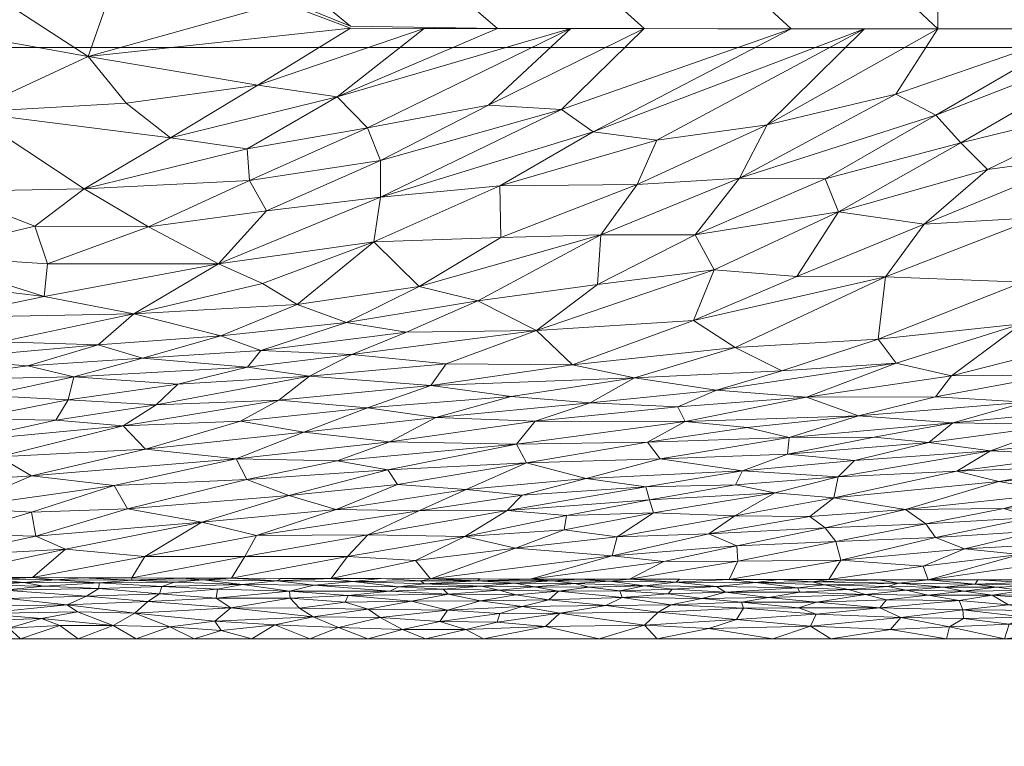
# Model space of a CAD drawing. Header units: millimetres. Extents: x -250 to 250, y 0 to 460.
# Tile 4 of 32: x -155 to -54, y 114 to 189. Entities that reach past the tile are written whole.
import ezdxf

# ---------------------------------------------------------------- set-up
doc = ezdxf.new("R2010")
doc.units = ezdxf.units.MM
doc.layers.add('A-GENM', color=13, linetype='Continuous')

# ---------------------------------------------------------------- blocks, each defined once
blk = doc.blocks.new('MODEL_CL0519I-6DAAULS - MODEL_CL0519I-6DAAULS-438018-Preview')
at = {"layer": 'A-GENM', "lineweight": 9}
mesh = blk.add_polyface(dxfattribs=at)
corners = [(250, -10), (249.75, -7.77), (249, -5.66), (247.81, -3.76), (246.22, -2.18), (244.31, -0.99), (242.2, -0.25), (239.97, 0), (-239.97, 0), (-242.19, -0.25), (-244.31, -0.99), (-246.21, -2.18), (-247.8, -3.76), (-249, -5.65), (-249.75, -7.77), (-250, -10), (-250, -210), (-250, -330.71), (-250, -391.06), (-249.98, -421.24), (-246.71, -435.88), (-238.28, -448.28), (-225.88, -456.71), (-211.24, -459.98), (-181.06, -460), (-120.71, -460), (0, -460), (120.71, -460), (181.06, -460), (211.24, -459.98), (225.88, -456.71), (238.28, -448.28), (246.71, -435.88), (249.98, -421.24), (250, -391.06), (250, -330.71), (250, -210), (0, -124.79), (190.89, -124.79), (202.77, -125.66), (214.03, -129.5), (223.89, -136.15), (231.66, -145.16), (236.8, -155.89), (238.95, -167.59), (239, -191.45), (239, -286.9), (239, -382.34), (238.95, -406.2), (236.8, -417.9), (231.66, -428.63), (223.89, -437.64), (214.03, -444.3), (202.77, -448.14), (190.9, -449), (0, -449), (-190.9, -449), (-202.77, -448.14), (-214.03, -444.3), (-223.89, -437.64), (-231.66, -428.64), (-236.8, -417.9), (-238.95, -406.21), (-239, -382.34), (-239, -286.9), (-239, -191.45), (-238.95, -167.59), (-236.8, -155.89), (-231.66, -145.16), (-223.89, -136.15), (-214.03, -129.5), (-202.77, -125.66), (-190.89, -124.79), (17.5, -65), (12.37, -77.37), (0, -82.5), (-12.37, -77.37), (-17.5, -65), (-12.37, -52.63), (0, -47.5), (12.37, -52.63)]
mesh.append_faces([[corners[k] for k in face] for face in [(68, 15, 67), (80, 7, 79), (63, 18, 62), (58, 23, 57), (45, 36, 44)]], dxfattribs={"vtx0": -1, "vtx1": -1})
mesh.append_faces([[corners[k] for k in face] for face in [(72, 8, 15, 71)]], dxfattribs={"vtx0": -1, "vtx1": -1, "vtx2": -1})
mesh.append_faces([[corners[k] for k in face] for face in [(0, 7, 38, 39)]], dxfattribs={"vtx0": -1, "vtx1": -1, "vtx3": -1})
mesh.append_faces([[corners[k] for k in face] for face in [(8, 78, 79), (38, 73, 74, 37), (0, 43, 44, 36), (64, 16, 17), (62, 18, 19, 61), (25, 55, 56, 24), (36, 45, 46, 35), (33, 49, 50, 32), (34, 47, 48, 33), (47, 34, 35, 46), (29, 53, 54, 28)]], dxfattribs={"vtx0": -1, "vtx2": -1})
mesh.append_faces([[corners[k] for k in face] for face in [(7, 80, 73, 38)]], dxfattribs={"vtx0": -1, "vtx2": -1, "vtx3": -1})
mesh.append_faces([[corners[k] for k in face] for face in [(0, 5, 6, 7), (0, 3, 4, 5), (55, 25, 26, 27)]], dxfattribs={"vtx0": -1, "vtx3": -1})
mesh.append_faces([[corners[k] for k in face] for face in [(11, 12, 15, 10), (9, 10, 15, 8), (68, 69, 15), (65, 66, 16, 64), (70, 71, 15), (69, 70, 15), (75, 76, 37), (7, 8, 79), (74, 75, 37), (40, 41, 0), (42, 43, 0), (41, 42, 0), (39, 40, 0), (20, 21, 60), (48, 49, 33)]], dxfattribs={"vtx1": -1, "vtx2": -1})
mesh.append_faces([[corners[k] for k in face] for face in [(77, 78, 8, 72)]], dxfattribs={"vtx1": -1, "vtx2": -1, "vtx3": -1})
mesh.append_faces([[corners[k] for k in face] for face in [(66, 67, 15, 16), (72, 37, 76, 77), (17, 18, 63, 64), (19, 20, 60, 61), (58, 59, 22, 23), (21, 22, 59, 60), (56, 57, 23, 24), (27, 28, 54, 55), (31, 32, 50, 51), (51, 52, 30, 31), (29, 30, 52, 53)]], dxfattribs={"vtx1": -1, "vtx3": -1})
mesh.append_faces([[corners[k] for k in face] for face in [(13, 14, 15, 12)]], dxfattribs={"vtx2": -1})
mesh.append_faces([[corners[k] for k in face] for face in [(0, 1, 2, 3)]], dxfattribs={"vtx3": -1})
mesh = blk.add_polyface(dxfattribs=at)
corners = [(-172.36, -356, -150), (-172.36, -185.74, -150), (-172.36, -15.47, -150), (172.36, -15.47, -150), (172.36, -185.74, -150), (172.36, -356, -150)]
mesh.append_faces([[corners[k] for k in face] for face in [(1, 4, 5, 0)]], dxfattribs={"vtx0": -1})
mesh.append_faces([[corners[k] for k in face] for face in [(2, 3, 4, 1)]], dxfattribs={"vtx2": -1})
mesh = blk.add_polyface(dxfattribs=at)
corners = [(65.71, -130.19, -2.86), (63.83, -129.8, -2.24), (59.96, -130.13, -2.78), (51.82, -129.76, -2.24), (57.86, -129.72, -2.16), (54.96, -129.28, -1.65), (47.43, -126.49, -0.16), (53.21, -126.29, -0.12), (45.54, -125.71, -0.04), (58.37, -128.74, -1.15), (66.52, -128, -0.66), (57.96, -127.77, -0.57), (64.62, -130.52, -3.6), (61.55, -129.29, -1.63), (45.54, -129.77, -2.26), (48.7, -129.32, -1.7), (45.58, -130.63, -4.01), (49.59, -130.29, -3.13), (42.01, -130.28, -3.15), (61.55, -130.88, -4.88), (56.71, -130.44, -3.43), (56.42, -130.87, -4.88), (69.75, -129.87, -2.32), (43.4, -127.77, -0.59), (47.98, -128.73, -1.17), (49.17, -127.71, -0.55), (57.91, -126.89, -0.25), (59.34, -126.04, -0.07), (51.47, -127.04, -0.3), (53.69, -124.79), (53.26, -128.31, -0.87), (65.42, -125.75, -0.03), (71.59, -124.79), (65.62, -124.79), (59.65, -124.79), (64.37, -127, -0.27), (65.85, -128.8, -1.18), (68.01, -129.38, -1.71), (42.87, -128.9, -1.32), (41.55, -129.37, -1.78), (66.68, -130.89, -4.88), (54.5, -130.13, -2.81), (51.54, -130.59, -3.88), (47.72, -124.79), (41.76, -124.79), (43.74, -127.1, -0.33), (51.29, -130.87, -4.88), (46.16, -130.86, -4.89)]
mesh.append_faces([[corners[k] for k in face] for face in [(19, 20, 21), (29, 27, 34), (46, 16, 47), (21, 42, 46)]], dxfattribs={"vtx0": -1, "vtx1": -1})
mesh.append_faces([[corners[k] for k in face] for face in [(0, 1, 2), (3, 4, 5), (6, 7, 8), (9, 10, 11), (2, 12, 0), (5, 4, 13), (14, 3, 15), (16, 17, 18), (1, 4, 2), (1, 0, 22), (23, 24, 25), (7, 26, 27), (7, 6, 28), (7, 29, 8), (5, 15, 3), (11, 30, 9), (11, 10, 35), (36, 10, 9), (28, 26, 7), (25, 24, 30), (9, 13, 36), (36, 13, 37), (13, 9, 5), (37, 13, 1), (30, 5, 9), (15, 5, 24), (22, 37, 1), (38, 15, 24), (14, 15, 39), (17, 14, 18), (17, 20, 41), (13, 4, 1), (41, 4, 3), (2, 20, 12), (42, 21, 20), (42, 20, 17), (41, 20, 2), (14, 17, 3), (4, 41, 2), (3, 17, 41), (27, 29, 7), (6, 45, 28), (25, 11, 28), (26, 11, 35), (11, 26, 28), (27, 35, 31), (35, 27, 26), (34, 27, 31), (20, 19, 12), (17, 16, 42), (25, 30, 11), (5, 30, 24), (25, 28, 45), (25, 45, 23), (16, 46, 42)]], dxfattribs={"vtx0": -1, "vtx1": -1, "vtx2": -1})
mesh.append_faces([[corners[k] for k in face] for face in [(12, 19, 40)]], dxfattribs={"vtx0": -1, "vtx2": -1})
mesh.append_faces([[corners[k] for k in face] for face in [(31, 32, 33, 34)]], dxfattribs={"vtx0": -1, "vtx3": -1})
mesh.append_faces([[corners[k] for k in face] for face in [(43, 44, 8, 29)]], dxfattribs={"vtx1": -1, "vtx2": -1})
mesh = blk.add_polyface(dxfattribs=at)
corners = [(88.36, -129.43, -1.68), (87.92, -129.9, -2.27), (93.34, -129.74, -2.01), (90.78, -130.25, -2.84), (83.35, -130.18, -2.74), (87.52, -130.63, -3.76), (65.85, -128.8, -1.18), (68.01, -129.38, -1.71), (73.06, -128.57, -0.99), (74.76, -129.61, -1.94), (75.01, -130.05, -2.57), (82.45, -129.61, -1.91), (64.37, -127, -0.27), (73.09, -127.33, -0.36), (73.68, -126.11, -0.07), (66.52, -128, -0.66), (74.92, -127.98, -0.63), (80.58, -127.94, -0.6), (77.99, -129.05, -1.35), (90.77, -126.2, -0.06), (84.17, -125.86, -0.03), (81.31, -126.78, -0.18), (80.8, -128.56, -0.96), (88.06, -128.31, -0.78), (69.75, -129.87, -2.32), (82.06, -130.92, -4.87), (79.3, -130.6, -3.73), (92.32, -130.94, -4.87), (94.31, -130.73, -3.98), (71.59, -124.79), (65.42, -125.75, -0.03), (73.51, -130.68, -4), (64.62, -130.52, -3.6), (66.68, -130.89, -4.88), (76.93, -130.91, -4.87), (77.55, -124.79), (89.37, -127.54, -0.4), (89.48, -124.79), (71.8, -130.9, -4.88), (72.23, -130.37, -3.2), (65.71, -130.19, -2.86), (94.76, -128.24, -0.71), (84.89, -128.94, -1.22), (93.09, -129.05, -1.28), (87.19, -130.93, -4.87), (83.52, -124.79)]
mesh.append_faces([[corners[k] for k in face] for face in [(34, 31, 38)]], dxfattribs={"vtx0": -1, "vtx1": -1})
mesh.append_faces([[corners[k] for k in face] for face in [(0, 1, 2), (3, 4, 5), (6, 7, 8), (9, 10, 11), (12, 13, 14), (8, 15, 6), (8, 16, 15), (16, 17, 13), (7, 18, 8), (19, 20, 21), (17, 22, 23), (9, 24, 10), (11, 18, 9), (25, 5, 26), (27, 28, 5), (14, 29, 30), (4, 10, 26), (4, 26, 5), (31, 32, 33), (31, 34, 26), (28, 3, 5), (20, 35, 14), (19, 21, 36), (19, 37, 20), (17, 36, 21), (13, 17, 21), (8, 18, 22), (14, 13, 21), (13, 12, 15), (14, 21, 20), (12, 14, 30), (7, 9, 18), (32, 39, 40), (39, 10, 24), (39, 24, 40), (7, 24, 9), (26, 10, 39), (11, 10, 4), (36, 23, 41), (0, 42, 11), (17, 23, 36), (43, 23, 42), (22, 18, 42), (3, 2, 1), (42, 18, 11), (23, 22, 42), (22, 17, 16), (42, 0, 43), (1, 11, 4), (11, 1, 0), (4, 3, 1), (31, 26, 39), (15, 16, 13), (22, 16, 8), (32, 31, 39)]], dxfattribs={"vtx0": -1, "vtx1": -1, "vtx2": -1})
mesh.append_faces([[corners[k] for k in face] for face in [(5, 25, 44)]], dxfattribs={"vtx0": -1, "vtx2": -1})
mesh.append_faces([[corners[k] for k in face] for face in [(20, 37, 45, 35)]], dxfattribs={"vtx0": -1, "vtx3": -1})
mesh.append_faces([[corners[k] for k in face] for face in [(33, 38, 31), (44, 27, 5), (34, 25, 26), (35, 29, 14)]], dxfattribs={"vtx1": -1, "vtx2": -1})
mesh = blk.add_polyface(dxfattribs=at)
corners = [(100.29, -130.76, -4.04), (108.02, -130.76, -3.96), (104.15, -130.52, -3.32), (101, -126.06, -0.03), (90.77, -126.2, -0.06), (99.5, -127.43, -0.34), (96.5, -130.12, -2.56), (99.65, -129.7, -1.93), (93.34, -129.74, -2.01), (104.05, -129.32, -1.48), (105.75, -129.82, -2.05), (111.02, -129.41, -1.54), (93.09, -129.05, -1.28), (88.36, -129.43, -1.68), (109.2, -125.75, 0), (111.87, -126.59, -0.09), (115.72, -125.74, 0.01), (100.65, -128.82, -1.07), (94.76, -128.24, -0.71), (89.37, -127.54, -0.4), (94.31, -130.73, -3.98), (97.98, -130.49, -3.28), (112.84, -130.99, -4.86), (113.83, -130.78, -3.96), (90.78, -130.25, -2.84), (107.69, -128.71, -0.96), (97.45, -130.95, -4.86), (92.32, -130.94, -4.87), (102.58, -130.96, -4.86), (107.38, -124.79), (111.08, -127.76, -0.43), (105.68, -127.41, -0.31), (103.41, -128.12, -0.62), (113.34, -124.79), (95.45, -124.79), (105.98, -126.5, -0.09), (88.06, -128.31, -0.78), (102.12, -130.15, -2.57), (111.55, -129.91, -2.13), (114.8, -128.67, -0.9), (107.62, -130.23, -2.68), (116.13, -130.15, -2.48), (101.41, -124.79), (107.71, -130.97, -4.86), (113.5, -130.48, -3.14), (89.48, -124.79)]
mesh.append_faces([[corners[k] for k in face] for face in [(26, 20, 27), (45, 4, 34), (22, 1, 43)]], dxfattribs={"vtx0": -1, "vtx1": -1})
mesh.append_faces([[corners[k] for k in face] for face in [(0, 1, 2), (3, 4, 5), (6, 7, 8), (9, 10, 11), (12, 13, 8), (14, 15, 16), (12, 17, 18), (19, 5, 4), (20, 0, 21), (1, 22, 23), (2, 21, 0), (6, 8, 24), (9, 25, 17), (17, 7, 9), (5, 19, 18), (0, 28, 1), (6, 24, 21), (3, 14, 29), (30, 31, 32), (16, 33, 14), (4, 3, 34), (5, 31, 35), (18, 17, 32), (12, 8, 7), (36, 12, 18), (37, 21, 2), (6, 37, 7), (9, 7, 10), (12, 7, 17), (10, 38, 11), (9, 11, 25), (25, 11, 39), (30, 25, 39), (32, 17, 25), (32, 31, 5), (30, 32, 25), (18, 32, 5), (30, 15, 31), (35, 15, 14), (40, 38, 10), (38, 40, 41), (35, 14, 3), (5, 35, 3), (31, 15, 35), (26, 0, 20), (44, 41, 40), (44, 2, 1), (40, 37, 2), (24, 20, 21), (37, 40, 10), (44, 40, 2), (7, 37, 10), (37, 6, 21), (23, 44, 1)]], dxfattribs={"vtx0": -1, "vtx1": -1, "vtx2": -1})
mesh.append_faces([[corners[k] for k in face] for face in [(1, 28, 43)]], dxfattribs={"vtx0": -1, "vtx2": -1})
mesh.append_faces([[corners[k] for k in face] for face in [(3, 29, 42, 34)]], dxfattribs={"vtx0": -1, "vtx3": -1})
mesh.append_faces([[corners[k] for k in face] for face in [(33, 29, 14), (26, 28, 0)]], dxfattribs={"vtx1": -1, "vtx2": -1})
mesh = blk.add_polyface(dxfattribs=at)
corners = [(134.79, -129.9, -1.96), (127.36, -129.7, -1.76), (132.23, -130.41, -2.82), (127.32, -128.97, -1.05), (121.63, -128.59, -0.81), (121.33, -129.26, -1.33), (118.02, -127, -0.16), (111.08, -127.76, -0.43), (119.28, -127.86, -0.44), (133.42, -127.98, -0.44), (135.07, -126.62, -0.05), (124.95, -127.06, -0.16), (126.34, -127.94, -0.45), (111.02, -129.41, -1.54), (111.55, -129.91, -2.13), (117.05, -129.72, -1.85), (116.13, -130.15, -2.48), (134.93, -128.99, -1.03), (122.33, -125.97, 0), (128.87, -126.24, -0.01), (140.77, -129.44, -1.39), (134.41, -125.67, 0.03), (131.24, -124.79), (123.09, -131.01, -4.85), (128.68, -130.77, -3.76), (120.86, -130.72, -3.71), (133.35, -131.04, -4.84), (136.28, -130.86, -4), (124.83, -130.34, -2.75), (140.54, -130.19, -2.35), (113.83, -130.78, -3.96), (117.96, -131, -4.85), (139.22, -130.62, -3.24), (138.48, -131.05, -4.84), (143.3, -127.43, -0.21), (115.72, -125.74, 0.01), (119.31, -124.79), (141.98, -128.65, -0.75), (114.8, -128.67, -0.9), (128.22, -131.02, -4.85), (113.5, -130.48, -3.14), (111.87, -126.59, -0.09), (125.27, -124.79), (139.71, -126.04, 0.02), (137.2, -124.79), (113.34, -124.79), (112.84, -130.99, -4.86)]
mesh.append_faces([[corners[k] for k in face] for face in [(42, 19, 22), (31, 30, 46)]], dxfattribs={"vtx0": -1, "vtx1": -1})
mesh.append_faces([[corners[k] for k in face] for face in [(0, 1, 2), (3, 4, 5), (6, 7, 8), (9, 10, 11), (12, 9, 11), (3, 5, 1), (13, 14, 15), (15, 14, 16), (1, 0, 17), (18, 11, 19), (0, 20, 17), (21, 22, 19), (23, 24, 25), (26, 27, 24), (2, 28, 24), (29, 0, 2), (25, 24, 28), (16, 25, 28), (27, 2, 24), (30, 31, 25), (29, 2, 32), (9, 3, 17), (10, 9, 34), (12, 11, 8), (18, 35, 6), (18, 36, 35), (20, 0, 29), (9, 17, 37), (17, 3, 1), (38, 13, 5), (27, 32, 2), (5, 13, 15), (8, 7, 38), (4, 8, 38), (6, 8, 11), (4, 12, 8), (3, 9, 12), (25, 16, 40), (28, 15, 16), (6, 11, 18), (7, 6, 41), (19, 11, 10), (19, 42, 18), (21, 19, 10), (43, 21, 10), (43, 44, 21), (12, 4, 3), (38, 5, 4), (1, 15, 28), (15, 1, 5), (2, 1, 28), (6, 35, 41), (25, 40, 30)]], dxfattribs={"vtx0": -1, "vtx1": -1, "vtx2": -1})
mesh.append_faces([[corners[k] for k in face] for face in [(27, 26, 33), (24, 23, 39), (35, 36, 45)]], dxfattribs={"vtx0": -1, "vtx2": -1})
mesh.append_faces([[corners[k] for k in face] for face in [(44, 22, 21), (39, 26, 24), (31, 23, 25), (42, 36, 18)]], dxfattribs={"vtx1": -1, "vtx2": -1})
mesh = blk.add_polyface(dxfattribs=at)
corners = [(151.48, -130.89, -3.89), (147, -130.57, -3.03), (143.61, -130.84, -3.83), (139.22, -130.62, -3.24), (141.98, -128.65, -0.75), (150.29, -128.3, -0.52), (143.3, -127.43, -0.21), (148.3, -129.18, -1.1), (140.77, -129.44, -1.39), (147.03, -129.98, -1.97), (159.01, -128.17, -0.42), (156.42, -128.95, -0.88), (133.42, -127.98, -0.44), (143.61, -131.07, -4.83), (138.48, -131.05, -4.84), (154.78, -130.61, -3.04), (157.92, -130.91, -3.88), (162.48, -130.66, -3.07), (158.61, -130.31, -2.38), (156.8, -129.81, -1.67), (152.68, -130.22, -2.28), (163.67, -130.93, -3.88), (164.45, -130.16, -2.09), (164.74, -129.39, -1.17), (136.28, -130.86, -4), (165.33, -128.56, -0.58), (140.54, -130.19, -2.35), (159.21, -127.4, -0.15), (165.01, -127.59, -0.18), (156.31, -125.89, 0.05), (161.25, -126.58, 0.01), (163.3, -125.66, 0.06), (149.14, -124.79), (145.55, -126.17, 0.02), (151.03, -126.17, 0.03), (153.87, -131.1, -4.83), (159, -131.11, -4.82), (148.74, -131.08, -4.83), (149.21, -127.57, -0.23), (139.71, -126.04, 0.02), (134.93, -128.99, -1.03), (152.93, -126.9, -0.05), (161.07, -124.79), (155.1, -124.79), (143.17, -124.79), (135.07, -126.62, -0.05), (137.2, -124.79)]
mesh.append_faces([[corners[k] for k in face] for face in [(13, 2, 14), (32, 34, 43), (46, 39, 44)]], dxfattribs={"vtx0": -1, "vtx1": -1})
mesh.append_faces([[corners[k] for k in face] for face in [(0, 1, 2), (1, 3, 2), (4, 5, 6), (7, 8, 9), (10, 5, 11), (4, 6, 12), (15, 16, 17), (18, 19, 20), (7, 11, 5), (21, 17, 16), (22, 23, 19), (24, 2, 3), (25, 10, 11), (1, 26, 3), (27, 10, 28), (29, 30, 31), (32, 33, 34), (19, 23, 11), (7, 19, 11), (20, 19, 9), (22, 18, 17), (0, 35, 16), (21, 16, 36), (0, 16, 15), (0, 15, 1), (2, 37, 0), (20, 1, 15), (26, 1, 9), (27, 28, 30), (5, 4, 7), (27, 5, 10), (6, 5, 38), (6, 38, 33), (39, 6, 33), (8, 7, 4), (19, 7, 9), (40, 8, 4), (41, 29, 34), (42, 29, 31), (41, 30, 29), (30, 41, 27), (27, 41, 38), (2, 24, 14), (6, 39, 45), (44, 39, 33), (8, 26, 9), (1, 20, 9), (18, 20, 15), (17, 18, 15), (19, 18, 22), (27, 38, 5), (33, 38, 41), (34, 29, 43), (33, 41, 34)]], dxfattribs={"vtx0": -1, "vtx1": -1, "vtx2": -1})
mesh.append_faces([[corners[k] for k in face] for face in [(29, 42, 43), (33, 32, 44), (2, 13, 37), (16, 35, 36)]], dxfattribs={"vtx0": -1, "vtx2": -1})
mesh.append_faces([[corners[k] for k in face] for face in [(37, 35, 0)]], dxfattribs={"vtx1": -1, "vtx2": -1})
mesh = blk.add_polyface(dxfattribs=at)
corners = [(31.86, -136.01, -28.88), (37.72, -136.58, -31.33), (42.52, -134.9, -23.48), (44.35, -133.36, -16.37), (52.1, -133.48, -16.74), (61.55, -130.88, -4.88), (57.82, -134.06, -19.22), (62.08, -132.3, -11.25), (44.85, -142.59, -58.32), (35.24, -142.6, -59.13), (34.61, -144.1, -66.06), (54.28, -141.01, -50.45), (47.69, -139.83, -45.68), (60.78, -135.24, -24.4), (50.05, -135.91, -27.83), (50.8, -137.3, -34.06), (58.58, -142.07, -54.74), (71.26, -139.33, -41.71), (61.79, -136.65, -30.63), (35.01, -134.06, -19.77), (40.01, -132.45, -12.25), (33.71, -138.64, -40.99), (71.8, -130.9, -4.88), (70.56, -132.89, -13.66), (43.23, -138.98, -42.1), (53.76, -138.23, -38.09), (63.9, -138.13, -37.03), (72.18, -136.25, -28.32), (71.05, -134.82, -22.14), (81.18, -132.8, -13.02), (69.15, -143.16, -58.35), (61.48, -145.04, -67.34), (76.05, -143.83, -60.3), (67.12, -145.58, -68.91), (80.67, -142.11, -52.58), (70.82, -141.5, -51.06), (55.12, -144.16, -64.31), (47.66, -146.88, -77.24), (45.97, -143.74, -63.38), (32.9, -145.55, -72.84), (41.16, -145.84, -73.32), (77.35, -139.83, -43.32), (73.73, -137.42, -33.28), (32.87, -140.41, -49.19), (51.29, -130.87, -4.88), (29.36, -142.01, -56.81), (41.03, -130.85, -4.89), (75.89, -145.56, -67.52)]
mesh.append_faces([[corners[k] for k in face] for face in [(0, 1, 2), (3, 4, 5), (6, 7, 4), (8, 9, 10), (11, 12, 9), (13, 14, 15), (11, 16, 17), (15, 18, 13), (19, 3, 20), (19, 2, 3), (6, 2, 14), (15, 14, 21), (22, 7, 23), (24, 12, 25), (26, 27, 18), (28, 29, 23), (30, 31, 32), (33, 32, 31), (11, 17, 26), (11, 8, 16), (12, 11, 26), (26, 18, 25), (34, 35, 30), (30, 36, 31), (36, 37, 31), (38, 10, 39), (35, 16, 36), (35, 36, 30), (38, 40, 36), (35, 41, 17), (23, 6, 13), (18, 27, 28), (27, 26, 42), (13, 18, 28), (18, 15, 25), (23, 13, 28), (13, 6, 14), (2, 6, 4), (21, 14, 1), (24, 25, 15), (26, 25, 12), (21, 24, 15), (12, 24, 43), (23, 7, 6), (5, 4, 7), (2, 4, 3), (14, 2, 1), (12, 45, 9), (10, 38, 8), (38, 39, 40), (16, 8, 38), (9, 8, 11), (44, 20, 3), (36, 16, 38), (17, 16, 35), (17, 42, 26), (32, 33, 47)]], dxfattribs={"vtx0": -1, "vtx1": -1, "vtx2": -1})
mesh.append_faces([[corners[k] for k in face] for face in [(3, 5, 44), (20, 44, 46)]], dxfattribs={"vtx0": -1, "vtx2": -1})
mesh.append_faces([[corners[k] for k in face] for face in [(22, 5, 7)]], dxfattribs={"vtx1": -1, "vtx2": -1})
mesh = blk.add_polyface(dxfattribs=at)
corners = [(90.64, -140.47, -44.75), (80.67, -142.11, -52.58), (96.8, -141.31, -47.48), (94.12, -133.35, -15.01), (84.17, -135.62, -25), (93.59, -135.31, -23.24), (70.56, -132.89, -13.66), (81.18, -132.8, -13.02), (82.06, -130.92, -4.87), (81.26, -134.39, -19.87), (72.18, -136.25, -28.32), (68.74, -147.79, -77.96), (80.21, -146.57, -70.99), (75.89, -145.56, -67.52), (81.42, -140.68, -46.53), (70.82, -141.5, -51.06), (73.73, -137.42, -33.28), (71.26, -139.33, -41.71), (81.46, -137.48, -33.06), (89.85, -137.78, -33.72), (99.07, -136.04, -25.96), (88.78, -132.78, -12.77), (112.84, -130.99, -4.86), (102.58, -130.96, -4.86), (103.99, -144.86, -60.44), (86.58, -147.19, -72.41), (102.07, -147.23, -69.79), (77.35, -139.83, -43.32), (102.96, -142.92, -53.09), (109.15, -140.17, -41.65), (96.37, -149.13, -78.13), (112.28, -147.6, -69.33), (90.48, -145.08, -63.37), (90.26, -139.12, -39.23), (104.94, -138.02, -33.56), (98.84, -137.51, -31.95), (109.31, -135.35, -22.59), (103.38, -139.59, -39.93), (89.18, -143.34, -56.58), (76.05, -143.83, -60.3), (69.15, -143.16, -58.35), (74.1, -149.69, -84.88), (104.07, -134.13, -17.91), (92.32, -130.94, -4.87), (71.05, -134.82, -22.14), (71.8, -130.9, -4.88), (87.34, -148.72, -78.31)]
mesh.append_faces([[corners[k] for k in face] for face in [(8, 7, 43)]], dxfattribs={"vtx0": -1, "vtx1": -1})
mesh.append_faces([[corners[k] for k in face] for face in [(0, 1, 2), (3, 4, 5), (6, 7, 8), (9, 10, 4), (11, 12, 13), (14, 15, 1), (16, 17, 18), (19, 20, 5), (9, 3, 21), (24, 25, 26), (27, 15, 14), (17, 27, 18), (28, 29, 2), (30, 31, 26), (32, 12, 25), (24, 28, 32), (33, 34, 35), (36, 20, 35), (0, 2, 37), (32, 28, 38), (32, 38, 13), (24, 32, 25), (39, 13, 38), (1, 38, 2), (1, 40, 39), (38, 1, 39), (1, 0, 14), (0, 34, 33), (33, 27, 14), (18, 27, 19), (11, 41, 25), (5, 20, 42), (35, 20, 19), (22, 3, 42), (5, 4, 18), (42, 3, 5), (7, 9, 21), (7, 44, 9), (35, 19, 33), (27, 33, 19), (0, 33, 14), (10, 9, 44), (3, 9, 4), (23, 21, 3), (43, 7, 21), (5, 18, 19), (4, 10, 16), (4, 16, 18), (46, 26, 25), (26, 46, 30), (25, 41, 46), (28, 2, 38), (37, 2, 29), (0, 37, 34), (13, 12, 32), (11, 25, 12)]], dxfattribs={"vtx0": -1, "vtx1": -1, "vtx2": -1})
mesh.append_faces([[corners[k] for k in face] for face in [(6, 8, 45)]], dxfattribs={"vtx0": -1, "vtx2": -1})
mesh.append_faces([[corners[k] for k in face] for face in [(22, 23, 3), (23, 43, 21)]], dxfattribs={"vtx1": -1, "vtx2": -1})
mesh = blk.add_polyface(dxfattribs=at)
corners = [(130.78, -135.44, -21.82), (119.29, -135.53, -22.79), (114.03, -137.98, -32.7), (127.45, -139.56, -37.55), (144.06, -138.18, -31.02), (136.41, -136.81, -26.6), (143.61, -131.07, -4.83), (142.28, -133.28, -13.16), (153.87, -131.1, -4.83), (117.24, -142.2, -48.54), (122.46, -143.13, -51.29), (131.77, -141.22, -43.18), (145.44, -140.59, -39.48), (132.86, -143.34, -50.67), (153.95, -141.58, -41.96), (131.99, -133.28, -13.5), (116.23, -140.69, -42.93), (122.58, -138.11, -32.51), (109.15, -140.17, -41.65), (104.54, -149.76, -78.79), (119.32, -148.61, -71.62), (112.28, -147.6, -69.33), (114.4, -132.87, -12.43), (109.31, -135.35, -22.59), (121.38, -133.27, -13.81), (150.45, -134.04, -15.69), (102.07, -147.23, -69.79), (117.05, -145.09, -59.28), (103.99, -144.86, -60.44), (142.2, -144.35, -52.91), (125.9, -146.11, -61.55), (132.44, -147.23, -64.35), (104.94, -138.02, -33.56), (103.38, -139.59, -39.93), (128.46, -149.39, -72.52), (144.53, -146.75, -60.66), (102.96, -142.92, -53.09), (153.52, -135.38, -20.38), (133.35, -131.04, -4.84), (123.09, -131.01, -4.85), (104.07, -134.13, -17.91), (99.07, -136.04, -25.96), (141.1, -148.93, -68.53), (151.46, -147.35, -61.47), (98.84, -137.51, -31.95), (112.84, -130.99, -4.86)]
mesh.append_faces([[corners[k] for k in face] for face in [(6, 7, 8), (45, 22, 39)]], dxfattribs={"vtx0": -1, "vtx1": -1})
mesh.append_faces([[corners[k] for k in face] for face in [(0, 1, 2), (3, 4, 5), (9, 10, 11), (12, 13, 14), (15, 1, 0), (16, 17, 18), (19, 20, 21), (22, 23, 24), (24, 23, 1), (7, 5, 25), (26, 27, 28), (27, 26, 21), (13, 29, 14), (29, 30, 31), (10, 13, 11), (23, 32, 1), (16, 9, 3), (33, 18, 2), (28, 10, 9), (31, 34, 35), (21, 20, 30), (27, 21, 30), (13, 27, 30), (27, 10, 28), (9, 36, 28), (29, 13, 30), (13, 12, 11), (20, 34, 31), (4, 11, 12), (3, 9, 11), (4, 3, 11), (3, 5, 17), (0, 17, 5), (33, 2, 32), (0, 7, 15), (37, 5, 4), (15, 7, 6), (7, 0, 5), (24, 15, 38), (22, 24, 39), (1, 15, 24), (40, 41, 23), (36, 9, 16), (29, 31, 35), (30, 20, 31), (42, 43, 35), (35, 34, 42), (23, 44, 32), (22, 45, 40), (2, 18, 17), (0, 2, 17), (1, 32, 2), (13, 10, 27), (17, 16, 3), (36, 16, 18), (23, 22, 40)]], dxfattribs={"vtx0": -1, "vtx1": -1, "vtx2": -1})
mesh.append_faces([[corners[k] for k in face] for face in [(15, 6, 38), (24, 38, 39)]], dxfattribs={"vtx0": -1, "vtx2": -1})
mesh = blk.add_polyface(dxfattribs=at)
corners = [(161.64, -138.29, -30.03), (174.67, -135.28, -18.95), (161.64, -135.58, -20.66), (174.38, -131.16, -4.81), (163.01, -133.34, -12.74), (175.82, -133.32, -12.25), (167.93, -140.64, -37.34), (177.18, -137.58, -26.5), (184.47, -139.68, -31.64), (172.01, -145.27, -51.5), (171.7, -142.62, -43.36), (161.28, -145.18, -52.93), (163.62, -153.63, -77.33), (147.11, -155.09, -86.69), (157.11, -155.41, -84.98), (145.44, -140.59, -39.48), (153.95, -141.58, -41.96), (183.35, -143.88, -42.51), (142.2, -144.35, -52.91), (144.53, -146.75, -60.66), (157.34, -143.55, -48.17), (154.34, -152.94, -78.52), (165.31, -151.5, -71.1), (171.48, -147.93, -59.03), (158.61, -149.89, -68.27), (149.6, -151.79, -75.98), (151.46, -147.35, -61.47), (150.2, -149.44, -68.44), (160.17, -147.48, -60.44), (153.98, -137.86, -29.12), (150.45, -134.04, -15.69), (153.52, -135.38, -20.38), (164.12, -131.13, -4.82), (153.87, -131.1, -4.83), (142.28, -133.28, -13.16), (189.91, -134.25, -14.52), (184.53, -133.15, -11.42), (184.68, -148.36, -50.68), (180.92, -152.07, -60.84), (176.25, -155.07, -70.47), (142.52, -153.74, -83.71), (169.36, -156.29, -78.94), (141.1, -148.93, -68.53), (184.64, -131.19, -4.8), (136.41, -136.81, -26.6), (144.06, -138.18, -31.02)]
mesh.append_faces([[corners[k] for k in face] for face in [(0, 1, 2), (3, 4, 5), (0, 6, 7), (6, 8, 7), (9, 10, 11), (12, 13, 14), (15, 16, 0), (17, 10, 9), (18, 19, 20), (21, 13, 12), (22, 23, 24), (22, 25, 21), (26, 27, 28), (18, 20, 16), (19, 26, 11), (29, 15, 0), (4, 30, 31), (2, 4, 31), (30, 33, 34), (6, 16, 20), (0, 2, 29), (6, 0, 16), (1, 0, 7), (20, 10, 6), (10, 8, 6), (11, 10, 20), (8, 10, 17), (35, 1, 7), (5, 1, 36), (19, 11, 20), (11, 28, 9), (9, 23, 37), (17, 9, 37), (23, 9, 28), (37, 23, 38), (24, 23, 28), (38, 23, 22), (39, 38, 22), (28, 27, 24), (21, 25, 40), (12, 39, 22), (39, 12, 41), (21, 12, 22), (25, 22, 24), (21, 40, 13), (27, 25, 24), (27, 26, 42), (11, 26, 28), (5, 36, 43), (35, 36, 1), (4, 2, 5), (2, 1, 5), (32, 30, 4), (44, 31, 30), (29, 31, 45), (31, 29, 2), (15, 29, 45)]], dxfattribs={"vtx0": -1, "vtx1": -1, "vtx2": -1})
mesh.append_faces([[corners[k] for k in face] for face in [(30, 32, 33), (5, 43, 3)]], dxfattribs={"vtx0": -1, "vtx2": -1})
mesh.append_faces([[corners[k] for k in face] for face in [(3, 32, 4)]], dxfattribs={"vtx1": -1, "vtx2": -1})
mesh = blk.add_polyface(dxfattribs=at)
corners = [(32.85, -150.04, -92.22), (37.36, -152.46, -97.85), (51.5, -149.2, -86.85), (51.79, -161.55, -109.33), (34.32, -165.92, -113.29), (38.13, -169.46, -115.37), (50.2, -168.24, -114.48), (23.18, -179, -119.03), (44.77, -174.6, -117.63), (55.43, -173.16, -116.94), (70.8, -168.82, -114.34), (61.95, -167.54, -113.76), (64.87, -180.93, -119.32), (45.4, -187.67, -120), (52.97, -187.67, -120), (60.54, -187.67, -120), (75.89, -145.56, -67.52), (58.99, -147.05, -76.38), (68.74, -147.79, -77.96), (47.66, -146.88, -77.24), (55.12, -144.16, -64.31), (41.16, -145.84, -73.32), (66.69, -155.67, -101.24), (51.92, -157.27, -104.58), (31.86, -148.03, -84.35), (74.1, -149.69, -84.88), (60.81, -149.75, -87.56), (59.15, -151.91, -94.7), (60.75, -178.78, -118.84), (37.84, -187.67, -120), (65.95, -162.11, -109.26), (80.98, -172.26, -116.07), (58.17, -175.92, -117.99), (72.16, -172.21, -116.23), (45.11, -155.46, -102.47), (36.01, -155.42, -102.87), (34.87, -161.04, -109.4), (48.69, -151.97, -95.94), (64.86, -153.21, -96.99), (75.1, -162.13, -108.81), (81.43, -154.83, -98.29), (67.12, -145.58, -68.91), (61.48, -145.04, -67.34), (45.83, -148.32, -83.94), (76.63, -152.43, -93.66), (83.36, -150.44, -85.92), (68.1, -187.68, -120), (78.15, -177.78, -118.42), (41.08, -180.11, -119.23)]
mesh.append_faces([[corners[k] for k in face] for face in [(46, 47, 15)]], dxfattribs={"vtx0": -1, "vtx1": -1})
mesh.append_faces([[corners[k] for k in face] for face in [(0, 1, 2), (3, 4, 5), (6, 5, 7), (6, 7, 8), (9, 10, 11), (16, 17, 18), (19, 20, 21), (22, 23, 3), (21, 24, 19), (25, 26, 27), (30, 22, 3), (11, 30, 6), (28, 12, 31), (10, 32, 33), (23, 27, 34), (35, 36, 34), (17, 2, 18), (37, 34, 27), (27, 23, 38), (2, 26, 18), (30, 11, 39), (30, 40, 22), (26, 25, 18), (17, 16, 41), (42, 19, 17), (2, 17, 43), (17, 19, 43), (26, 37, 27), (37, 2, 1), (38, 25, 27), (2, 37, 26), (35, 34, 37), (37, 1, 35), (23, 34, 36), (4, 3, 23), (23, 22, 38), (4, 23, 36), (3, 5, 6), (44, 38, 22), (25, 38, 45), (24, 43, 19), (2, 43, 0), (31, 33, 28), (32, 9, 48), (11, 6, 8), (3, 6, 30), (9, 11, 8), (10, 39, 11), (48, 9, 8), (10, 9, 32), (33, 32, 28), (48, 29, 32), (13, 12, 28), (29, 28, 32), (47, 31, 12), (15, 47, 12), (42, 17, 41)]], dxfattribs={"vtx0": -1, "vtx1": -1, "vtx2": -1})
mesh.append_faces([[corners[k] for k in face] for face in [(28, 29, 13)]], dxfattribs={"vtx0": -1, "vtx2": -1})
mesh.append_faces([[corners[k] for k in face] for face in [(12, 13, 14, 15)]], dxfattribs={"vtx0": -1, "vtx3": -1})
mesh = blk.add_polyface(dxfattribs=at)
corners = [(101.92, -156.59, -98.94), (111.24, -153.14, -89.15), (98.2, -153.02, -91.54), (122.45, -180.65, -118.88), (98.37, -187.69, -120), (105.94, -187.7, -120), (91.54, -171.62, -115.45), (78.15, -177.78, -118.42), (89.5, -176.21, -117.72), (105.59, -166.17, -110.88), (95.27, -166.45, -111.69), (65.95, -162.11, -109.26), (85.72, -157.62, -102.49), (81.43, -154.83, -98.29), (91.8, -151.7, -88.68), (90.81, -187.69, -120), (106.85, -179.8, -118.78), (99.33, -179.36, -118.71), (96.08, -177.07, -117.97), (68.1, -187.68, -120), (75.67, -187.68, -120), (95.63, -161.31, -106.54), (107.98, -159.63, -103.13), (83.59, -162.82, -109.01), (104.54, -149.76, -78.79), (112.28, -147.6, -69.33), (96.37, -149.13, -78.13), (115.33, -156.41, -96.6), (85.58, -166.45, -112.14), (70.8, -168.82, -114.34), (76.63, -152.43, -93.66), (74.1, -149.69, -84.88), (83.36, -150.44, -85.92), (87.34, -148.72, -78.31), (112.8, -150.89, -81.13), (119.32, -148.61, -71.62), (117.99, -170.33, -113.63), (105.7, -171.47, -114.92), (120.94, -154.09, -89.86), (64.86, -153.21, -96.99), (66.69, -155.67, -101.24), (114.01, -161.1, -104.56), (118.67, -165.71, -109.57), (119.33, -177.47, -117.75), (118.01, -174.1, -116.1), (83.24, -187.68, -120), (75.1, -162.13, -108.81), (72.16, -172.21, -116.23), (80.98, -172.26, -116.07)]
mesh.append_faces([[corners[k] for k in face] for face in [(0, 1, 2), (6, 7, 8), (6, 9, 10), (11, 12, 13), (13, 2, 14), (15, 16, 17), (21, 10, 22), (18, 20, 17), (12, 23, 0), (24, 25, 26), (0, 23, 21), (22, 27, 0), (28, 23, 29), (13, 14, 30), (31, 32, 33), (1, 34, 2), (24, 34, 35), (36, 37, 18), (1, 0, 38), (0, 2, 12), (13, 12, 2), (34, 14, 2), (26, 14, 24), (30, 32, 39), (14, 34, 24), (33, 32, 26), (13, 30, 40), (14, 32, 30), (10, 41, 22), (42, 41, 9), (9, 6, 37), (0, 27, 38), (9, 37, 42), (18, 37, 8), (7, 19, 8), (36, 18, 17), (16, 4, 43), (36, 17, 44), (16, 44, 17), (19, 18, 8), (4, 3, 43), (11, 46, 12), (23, 12, 46), (28, 47, 48), (29, 23, 46), (10, 28, 48), (21, 23, 28), (6, 10, 48), (10, 9, 41), (10, 21, 28), (0, 21, 22), (29, 47, 28), (37, 6, 8), (48, 7, 6), (14, 26, 32)]], dxfattribs={"vtx0": -1, "vtx1": -1, "vtx2": -1})
mesh.append_faces([[corners[k] for k in face] for face in [(3, 4, 5), (18, 19, 20), (16, 15, 4)]], dxfattribs={"vtx0": -1, "vtx2": -1})
mesh.append_faces([[corners[k] for k in face] for face in [(17, 20, 45, 15)]], dxfattribs={"vtx0": -1, "vtx3": -1})
mesh = blk.add_polyface(dxfattribs=at)
corners = [(152.66, -160.09, -97.12), (143.42, -158.31, -95.6), (134.68, -163.44, -105.45), (113.51, -187.72, -120), (130.65, -181.86, -119.08), (122.45, -180.65, -118.88), (121.08, -187.75, -120), (120.94, -154.09, -89.86), (125.3, -151.86, -81.64), (111.24, -153.14, -89.15), (105.94, -187.7, -120), (129.75, -168.9, -111.83), (131.48, -172.04, -114.25), (141.91, -167.25, -109.31), (146.09, -190.58, -119.1), (128.16, -190.38, -120), (135.24, -193.02, -120), (119.33, -177.47, -117.75), (131.75, -175.31, -116.38), (117.99, -170.33, -113.63), (118.67, -165.71, -109.57), (139.63, -176.44, -116.35), (148.55, -171.19, -111.45), (118.01, -174.1, -116.1), (114.01, -161.1, -104.56), (126.58, -159.24, -100.14), (121.51, -157.4, -97.56), (148.12, -184.83, -117.68), (105.7, -171.47, -114.92), (134.46, -156.02, -92.14), (152.33, -163.44, -102.44), (130.32, -154.5, -88.94), (131.69, -152.8, -83.26), (106.85, -179.8, -118.78), (112.8, -150.89, -81.13), (119.32, -148.61, -71.62), (128.46, -149.39, -72.52), (150.2, -149.44, -68.44), (141.1, -148.93, -68.53), (138.9, -151.03, -75.84), (147.11, -155.09, -86.69), (142.52, -153.74, -83.71), (130.17, -161.41, -103.13), (107.98, -159.63, -103.13), (115.33, -156.41, -96.6), (149.6, -151.79, -75.98), (144.21, -180, -117.05), (143.66, -205.6, -120), (153.03, -205.92, -119), (139.45, -199.31, -120)]
mesh.append_faces([[corners[k] for k in face] for face in [(47, 48, 49)]], dxfattribs={"vtx0": -1, "vtx1": -1})
mesh.append_faces([[corners[k] for k in face] for face in [(0, 1, 2), (3, 4, 5), (7, 8, 9), (11, 12, 13), (17, 5, 18), (19, 2, 20), (21, 22, 18), (17, 12, 23), (24, 25, 26), (20, 28, 19), (26, 25, 29), (13, 30, 2), (7, 31, 32), (29, 25, 1), (23, 33, 17), (7, 32, 8), (9, 8, 34), (35, 34, 36), (37, 38, 39), (38, 8, 39), (34, 8, 36), (29, 40, 41), (29, 1, 40), (20, 25, 24), (42, 1, 25), (2, 19, 11), (41, 31, 29), (26, 43, 24), (31, 26, 29), (44, 43, 26), (41, 45, 32), (31, 7, 44), (32, 45, 39), (41, 32, 31), (8, 32, 39), (42, 20, 2), (31, 44, 26), (45, 37, 39), (8, 38, 36), (1, 42, 2), (25, 20, 42), (4, 46, 21), (4, 6, 27), (4, 21, 5), (18, 5, 21), (4, 27, 46), (12, 17, 18), (12, 22, 13), (22, 12, 18), (23, 11, 19), (12, 11, 23), (2, 11, 13), (2, 30, 0), (15, 14, 27)]], dxfattribs={"vtx0": -1, "vtx1": -1, "vtx2": -1})
mesh.append_faces([[corners[k] for k in face] for face in [(5, 10, 3), (14, 15, 16), (27, 6, 15), (14, 16, 49)]], dxfattribs={"vtx0": -1, "vtx2": -1})
mesh.append_faces([[corners[k] for k in face] for face in [(3, 6, 4)]], dxfattribs={"vtx1": -1, "vtx2": -1})
mesh = blk.add_polyface(dxfattribs=at)
corners = [(146.09, -190.58, -119.1), (139.45, -199.31, -120), (155.09, -197.76, -118.08), (144.21, -180, -117.05), (160.5, -179.09, -111.36), (139.63, -176.44, -116.35), (182.04, -185.98, -92.72), (179.57, -190.99, -97.84), (186.26, -190.71, -86.12), (174.77, -160.82, -81.2), (163.05, -157.92, -87.24), (169.82, -162.13, -88.41), (162.9, -170.91, -104.71), (148.55, -171.19, -111.45), (178.91, -166.56, -83.67), (166.09, -164.35, -95.1), (179.42, -172.08, -88.47), (168.91, -197.75, -111.1), (164.61, -187.76, -112.31), (157.14, -190.69, -116.45), (171.77, -170.89, -96.85), (171.57, -175.77, -101.2), (179.36, -178.23, -93.19), (169.59, -180.31, -105.94), (176.63, -182.94, -99.64), (141.91, -167.25, -109.31), (153.62, -167.33, -106.47), (176.25, -155.07, -70.47), (189.25, -159.97, -63.03), (180.92, -152.07, -60.84), (174.12, -190.69, -105.38), (185.9, -181.14, -84.72), (186.47, -173.98, -79.86), (184.32, -165.4, -75.4), (169.36, -156.29, -78.94), (157.11, -155.41, -84.98), (147.11, -155.09, -86.69), (143.42, -158.31, -95.6), (163.62, -153.63, -77.33), (182.4, -160.16, -71.59), (152.33, -163.44, -102.44), (152.66, -160.09, -97.12), (180.08, -199.28, -97.4), (148.12, -184.83, -117.68), (174.68, -198.68, -105.46)]
mesh.append_faces([[corners[k] for k in face] for face in [(0, 1, 2), (3, 4, 5), (6, 7, 8), (9, 10, 11), (4, 12, 13), (14, 15, 16), (9, 11, 14), (17, 18, 19), (20, 21, 22), (21, 23, 24), (25, 13, 26), (27, 28, 29), (17, 30, 18), (18, 23, 4), (6, 31, 22), (14, 32, 33), (23, 30, 24), (34, 35, 10), (35, 36, 37), (34, 38, 35), (7, 6, 24), (28, 27, 39), (34, 39, 27), (33, 39, 9), (14, 33, 9), (14, 11, 15), (14, 16, 32), (26, 40, 25), (20, 12, 21), (22, 31, 16), (22, 16, 20), (6, 22, 24), (16, 15, 20), (15, 12, 20), (34, 9, 39), (41, 15, 11), (37, 10, 35), (41, 11, 10), (9, 34, 10), (37, 41, 10), (23, 12, 4), (22, 21, 24), (12, 23, 21), (18, 30, 23), (7, 30, 42), (4, 43, 18), (19, 18, 43), (30, 7, 24), (8, 7, 42), (17, 44, 30), (42, 30, 44), (4, 3, 43), (5, 4, 13), (26, 13, 12), (12, 15, 26), (40, 15, 41), (15, 40, 26), (2, 19, 0), (0, 19, 43), (17, 19, 2)]], dxfattribs={"vtx0": -1, "vtx1": -1, "vtx2": -1})
mesh = blk.add_polyface(dxfattribs=at)
corners = [(0, -359.68, -120), (15.13, -359.68, -120), (30.27, -359.68, -120), (45.4, -359.68, -120), (60.54, -359.68, -120), (75.67, -359.69, -120), (90.81, -359.69, -120), (105.94, -359.69, -120), (121.01, -359.28, -120), (134.9, -354.03, -120), (143.18, -341.74, -120), (144.42, -326.67, -120), (144.46, -311.53, -120), (144.48, -296.4, -120), (144.49, -281.26, -120), (144.49, -266.13, -120), (144.48, -250.99, -120), (144.45, -235.86, -120), (144.38, -220.73, -120), (143.01, -205.88, -120), (134.92, -193.57, -120), (121.07, -187.95, -120), (105.94, -187.7, -120), (90.81, -187.69, -120), (75.67, -187.68, -120), (60.54, -187.67, -120), (45.4, -187.67, -120), (30.27, -187.66, -120), (15.13, -187.66, -120), (0, -187.66, -120), (-112.21, -187.7, -120), (-126.17, -188.35, -120), (-138.3, -195.02, -120), (-142.45, -200.63, -120), (-144.75, -207.23, -120), (-145.11, -221.23, -120), (-145.09, -277.1, -120), (-145.11, -331.44, -120), (-143.39, -344.79, -120), (-134.95, -355.19, -120), (-122.28, -359.62, -120), (-108.72, -359.69, -120)]
mesh.append_faces([[corners[k] for k in face] for face in [(21, 19, 20)]], dxfattribs={"vtx0": -1})
mesh.append_faces([[corners[k] for k in face] for face in [(5, 14, 4)]], dxfattribs={"vtx0": -1, "vtx1": -1})
mesh.append_faces([[corners[k] for k in face] for face in [(15, 25, 4, 14)]], dxfattribs={"vtx0": -1, "vtx1": -1, "vtx2": -1})
mesh.append_faces([[corners[k] for k in face] for face in [(36, 29, 30, 35), (31, 34, 35, 30), (41, 36, 37, 40)]], dxfattribs={"vtx0": -1, "vtx2": -1})
mesh.append_faces([[corners[k] for k in face] for face in [(36, 41, 0, 29)]], dxfattribs={"vtx0": -1, "vtx2": -1, "vtx3": -1})
mesh.append_faces([[corners[k] for k in face] for face in [(39, 40, 37, 38), (10, 11, 8, 9)]], dxfattribs={"vtx1": -1})
mesh.append_faces([[corners[k] for k in face] for face in [(27, 28, 1, 2), (26, 27, 2, 3), (25, 26, 3, 4), (28, 29, 0, 1), (23, 24, 16, 17), (21, 22, 18, 19), (22, 23, 17, 18), (24, 25, 15, 16), (12, 13, 6, 7), (11, 12, 7, 8), (13, 14, 5, 6)]], dxfattribs={"vtx1": -1, "vtx3": -1})
mesh.append_faces([[corners[k] for k in face] for face in [(32, 33, 34, 31)]], dxfattribs={"vtx2": -1})

msp = doc.modelspace()

# ---------------------------------------------------------------- block references
at = {"layer": 'A-GENM', "lineweight": 9, "rotation": 180}
msp.add_blockref('MODEL_CL0519I-6DAAULS - MODEL_CL0519I-6DAAULS-438018-Preview', (0, 0, 850), dxfattribs=at)

doc.saveas('drawing.dxf')
